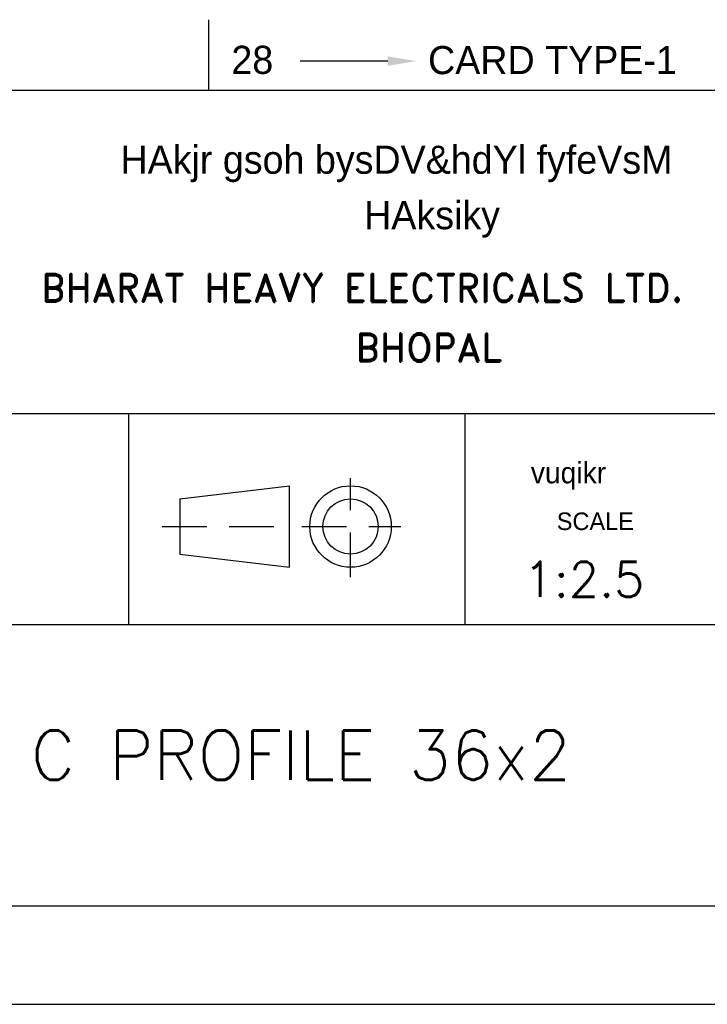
# Model space of a CAD drawing. Extents: x -15461 to 17121, y -2298 to 3260.
# Tile 2 of 5: x 16748 to 16870, y 2518 to 2693. Entities that reach past the tile are written whole.
import ezdxf
from ezdxf.enums import TextEntityAlignment as Align

# ---------------------------------------------------------------- set-up
doc = ezdxf.new("R2010")
doc.units = 0
doc.header["$LTSCALE"] = 0.5
doc.header["$MEASUREMENT"] = 0
doc.linetypes.add('HIDDEN', pattern=[9.525, 6.35, -3.175])
doc.layers.get('0').update_dxf_attribs({"linetype": 'CONTINUOUS'})
doc.layers.add('BOM', color=5, linetype='CONTINUOUS')
doc.layers.add('TEXT', color=3, linetype='CONTINUOUS')
doc.styles.add('HINDI', font='hindi')
doc.styles.add('ROMAND', font='romand')
doc.styles.add('ROMANS', font='romans.shx')

# ---------------------------------------------------------------- blocks, each defined once
blk = doc.blocks.new('A4')
for p, q in [((20, 65), (203, 65)), ((20, 42), (203, 42)), ((68.425, 27), (68.425, 42)), ((92.332, 27), (92.332, 42)), ((20, 27), (203, 27)), ((20.007, 7), (203, 7)), ((0, 0), (210, 0))]:
    blk.add_line(p, q)
at = {"layer": 'BOM', "color": 5}
for p, q in [((74.076, 70), (74.076, 65)), ((86.829, 67.056), (80.598, 67.056))]:
    blk.add_line(p, q, dxfattribs=at)
blk.add_solid([(86.829, 67.39), (86.829, 66.723), (88.829, 67.056)], dxfattribs=at)
at = {"layer": 'TEXT', "linetype": 'HIDDEN'}
for p, q in [((84.179, 30.361), (84.179, 37.408)), ((70.8, 33.969), (79.901, 33.969)), ((80.714, 33.969), (87.764, 33.969))]:
    blk.add_line(p, q, dxfattribs=at)
at = {"layer": 'TEXT'}
for p, q in [((72.048, 35.934), (79.842, 36.865)), ((79.842, 31.073), (79.842, 36.865)), ((72.048, 35.934), (72.048, 32.005)), ((72.048, 32.005), (79.842, 31.073))]:
    blk.add_line(p, q, dxfattribs=at)
for radius in [2.896, 1.965]:
    blk.add_circle((84.179, 33.969), radius, dxfattribs=at)
at = {"style": 'HINDI'}
for s, height, p in [('HAkjr gsoh bysDV&hdYl fyfeVsM', 2, (67.823, 59.049)), ('HAksiky', 2, (85.145, 55.109)), ('vuqikr', 1.5, (96.996, 37.041))]:
    blk.add_text(s, height=height, dxfattribs=at).set_placement(p)
at = {"style": 'ROMANS', "width": 0.7}
for tag, p in [('NEW_ALT_BY', (55.258, 287.074)), ('OLD_ALT_BY', (111.501, 287.317)), ('NEW_CHD_BY', (55.804, 283.392)), ('OLD_CHD_BY', (111.501, 283.226)), ('OLD_REV_NO', (77.509, 281.453)), ('NEW_REV_NO', (20.474, 280.694)), ('NEW_REV_DT', (29.912, 280.801)), ('OLD_REV_DT', (85.973, 280.498)), ('NEW_APP_BY', (57.033, 279.301)), ('OLD_APP_BY', (113.275, 279.135))]:
    blk.add_attdef(tag, p, '', height=1.5, dxfattribs=at)
at = {"color": 7, "style": 'ROMANS'}
for tag, p, height in [('OLD_ALT_SIGN', (122.942, 287.726), 1), ('NEW_ALT_SIGN', (66.315, 287.347), 1), ('NEW_CHD_SIGN', (67.271, 283.665), 1), ('OLD_CHD_SIGN', (123.215, 283.499), 1), ('NEW_APP_SIGN', (67.953, 279.165), 1), ('OLD_APP_SIGN', (124.717, 279.407), 1), ('DRN_SIGN', (159.637, 55.294), 1), ('CHD_SIGN', (159.199, 49.178), 1), ('APP_SIGN', (159.199, 43.062), 1), ('TITLE1', (42.347, 16.763), 3.5), ('TITLE2', (42.347, 10.547), 3.5)]:
    blk.add_attdef(tag, p, '', height=height, dxfattribs=at)
at = {"style": 'ROMANS'}
for tag, p, height in [('NEW_DCA_NO', (20.902, 275.074), 2), ('OLD_DCA_NO', (78.055, 274.634), 2), ('NEW_DCA_DETAILS', (20.902, 271.392), 1.8), ('OLD_DCA_DETAILS', (78.055, 270.952), 1.8)]:
    blk.add_attdef(tag, p, '', height=height, dxfattribs=at)
for tag, p, width in [('SHTNO', (13.782, 110.329), 0.8), ('REV_NO', (13.803, 101.042), 0.8), ('DRG_NO', (13.882, 72.696), 0.9)]:
    blk.add_attdef(tag, p, '', height=2.8, rotation=90, dxfattribs=dict(at, width=width))
at = {"color": 7, "style": 'ROMANS'}
for tag, height, p in [('DRN_BY', 2, (149.817, 56.824)), ('DRN_DATE', 1.5, (180.802, 56.66)), ('CHD_BY', 2, (149.817, 50.816)), ('CHD_DATE', 1.5, (180.705, 51.144)), ('APP_BY', 2, (149.817, 44.808)), ('APP_DATE', 1.5, (180.705, 44.644)), ('ITNO', 2.5, (181.697, 30.871)), ('SCALE', 2.5, (100.766, 30.215)), ('NOIT', 2.5, (197.036, 30.379)), ('REFTOASSY', 2.5, (147.44, 29.599)), ('REV_NO', 3.5, (197.304, 16.454)), ('SHTNO', 2.5, (157.787, 10.064)), ('NOSHT', 2.5, (199.431, 10.041))]:
    blk.add_attdef(tag, text='', height=height, dxfattribs=at).set_placement(p, align=Align.MIDDLE)
at = {"color": 7, "style": 'ROMANS', "width": 0.8}
blk.add_attdef('WEIGHT', text='', height=2.3, dxfattribs=at).set_placement((119.668, 29.961), align=Align.MIDDLE)
at = {"color": 7, "style": 'ROMANS', "width": 1.5}
blk.add_attdef('DRG_NO', (133.585, 15.092), '', height=3.5, dxfattribs=at)
at = {"layer": 'BOM', "color": 5}
for s, p in [('28', (75.709, 66.148)), ('CARD TYPE-1', (89.69, 66.13))]:
    blk.add_text(s, height=2, dxfattribs=at).set_placement(p)
at = {"layer": 'TEXT', "style": 'ROMAND'}
for s, p in [('BHARAT HEAVY ELECTRICALS LTD.', (62.182, 49.944)), ('BHOPAL', (84.529, 45.691))]:
    blk.add_text(s, height=2, dxfattribs=at).set_placement(p)
at = {"layer": 'TEXT'}
blk.add_text('SCALE', height=1.25, dxfattribs=at).set_placement((98.84, 33.717))

msp = doc.modelspace()

# ---------------------------------------------------------------- block references
ref = msp.add_blockref('A4', (16596.12, 2517.95), dxfattribs=dict(xscale=2.5, yscale=2.5, zscale=2.5))
ref.add_attrib('TITLE1', 'C PROFILE 36x2', (16749.78, 2557.87), dxfattribs={"color": 7, "height": 8.75, "style": 'ROMANS'})
ref.add_attrib('SCALE', '1:2.5', dxfattribs={"color": 7, "height": 6.25, "style": 'ROMANS'}).set_placement((16848.04, 2593.49), align=Align.MIDDLE)

doc.saveas('drawing.dxf')
